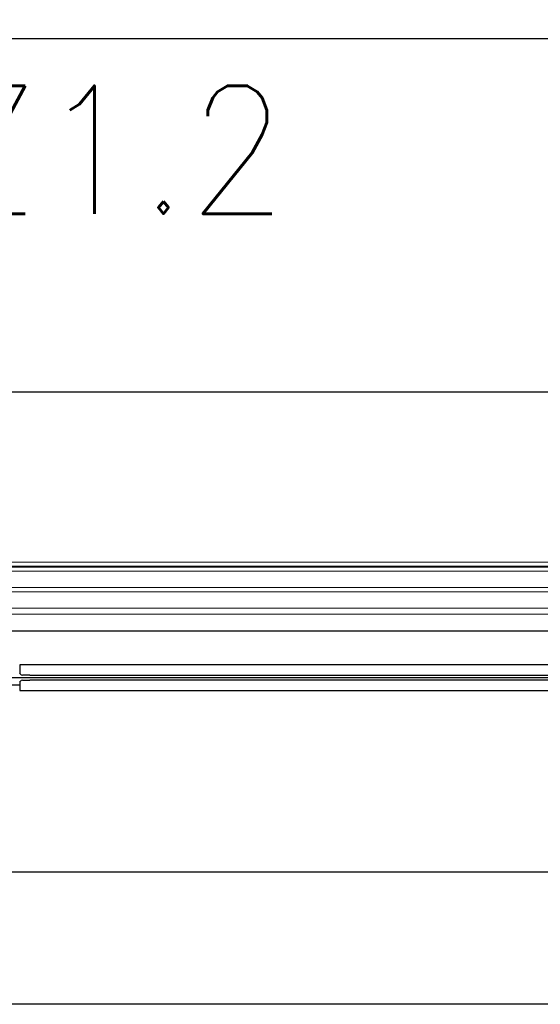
# Model space of a CAD drawing. Header units: inches. Extents: x 34737 to 291769, y 4926 to 74566.
# Tile 176 of 256: x 255424 to 255805, y 30810 to 31529. Entities that reach past the tile are written whole.
import ezdxf

# ---------------------------------------------------------------- set-up
doc = ezdxf.new("R2010")
doc.units = ezdxf.units.IN
doc.header["$LTSCALE"] = 300
for name, pattern in [('ACAD_ISO02W100', [15, 12, -3]), ('ACAD_ISO10W100', [18.5, 12, -3, 0.5, -3]), ('AM_DIN_G_W050', [13.75, 9.75, -1.5, 1, -1.5])]:
    doc.linetypes.add(name, pattern=pattern)
for name, color, linetype, lineweight in [('!_A_01_TENKÁ', 8, 'Continuous', 13), ('!_A_03_ČIARKOVANÁ', 41, 'ACAD_ISO02W100', 13), ('!_A_04_BODKOČIARKOVANÁ', 30, 'ACAD_ISO10W100', 13), ('_MB_szklo_0.15', 142, 'Continuous', 15), ('AM_7', 4, 'AM_DIN_G_W050', 25)]:
    doc.layers.add(name, color=color, linetype=linetype, lineweight=lineweight)
doc.layers.add('!_A_52_NOVÉ KCIE', color=7, linetype='Continuous', lineweight=13, true_color=0xa30000)
doc.styles.add('ROMANS', font='romans.shx', dxfattribs={"width": 0.8})

msp = doc.modelspace()

# ---------------------------------------------------------------- linework, layer by layer
at = {"layer": '!_A_01_TENKÁ', "color": 7, "lineweight": -3}
for p, q in [((255424.47, 31057.72), (255424.47, 31051.63)), ((255431.97, 31057.91), (255424.62, 31057.87)), ((258306.97, 31057.91), (255431.97, 31057.91)), ((255424.94, 31051.1), (255424.52, 31051.53)), ((255431.97, 31050.41), (255426.53, 31050.43)), ((255431.97, 31050.41), (258306.97, 31050.41)), ((255424.47, 31043.13), (255417.26, 31043.13)), ((255424.47, 31045.43), (255424.47, 31039.34)), ((255424.49, 31045.5), (255424.49, 31045.5)), ((255424.52, 31045.54), (255424.94, 31045.96)), ((255426.53, 31046.63), (255431.97, 31046.66)), ((258306.97, 31046.66), (255431.97, 31046.66)), ((255424.62, 31039.19), (255431.97, 31039.16)), ((255431.97, 31039.16), (258306.97, 31039.16))]:
    msp.add_line(p, q, dxfattribs=at)
for centre, radius, start, end in [((255424.62, 31057.72), 0.15, 90.3, 179.99948), ((255424.62, 31051.63), 0.15, 180, 224.85), ((255426.54, 31052.68), 2.25, 224.85, 269.7), ((255424.62, 31045.43), 0.15, 153.99297, 180), ((255424.62, 31045.43), 0.15, 135.15, 151.67212), ((255426.54, 31044.38), 2.25, 90.3, 135.15), ((255424.62, 31039.34), 0.15, 180, 269.69999)]:
    msp.add_arc(centre, radius, start, end, dxfattribs=at)
for points in [[(255424.94, 31051.11), (255424.94, 31051.11), (255424.94, 31051.1), (255424.94, 31051.1)], [(255424.94, 31045.95), (255424.94, 31045.96), (255424.94, 31045.96), (255424.94, 31045.96)]]:
    msp.add_open_spline(points, degree=3, dxfattribs=at)
at = {"layer": '!_A_03_ČIARKOVANÁ', "color": 7, "lineweight": -3}
msp.add_lwpolyline([(249296.38, 31082.78), (261523.63, 31082.78)], dxfattribs=at)
at = {"layer": '!_A_04_BODKOČIARKOVANÁ', "color": 7, "lineweight": -3}
msp.add_lwpolyline([(261699.88, 32828.78), (261699.88, 30906.53), (249285.13, 30906.53)], dxfattribs=at)
at = {"layer": '!_A_52_NOVÉ KCIE', "color": 7, "lineweight": -3}
msp.add_lwpolyline([(254314.63, 31257.32), (256564.63, 31257.32), (256564.63, 31515.32), (254314.63, 31515.32)], close=True, dxfattribs=at)
msp.add_lwpolyline([(261771.8, 30809.93), (249557.28, 30809.93), (249405.73, 30961.47)], dxfattribs=at)
at = {"layer": '_MB_szklo_0.15'}
for points in [[(256094.38, 31129.88), (255405.88, 31129.88), (255405.88, 31132.88), (256094.38, 31132.88)], [(256094.38, 31129.31), (255405.88, 31129.31), (255405.88, 31129.88), (256094.38, 31129.88)], [(256094.38, 31126.31), (255405.88, 31126.31), (255405.88, 31129.31), (256094.38, 31129.31)], [(256094.38, 31111.31), (255405.88, 31111.31), (255405.88, 31114.31), (256094.38, 31114.31)], [(256094.38, 31094.81), (255405.88, 31094.81), (255405.88, 31099.31), (256094.38, 31099.31)]]:
    msp.add_lwpolyline(points, dxfattribs=at)
at = {"layer": 'AM_7', "color": 7, "lineweight": -3}
msp.add_line((258306.97, 31048.53), (255414.2, 31048.53), dxfattribs=at)

# ---------------------------------------------------------------- texts
at = {"lineweight": -3, "style": 'ROMANS', "width": 0.9}
msp.add_text('Ž1.2', height=93.41, dxfattribs=at).set_placement((255367.33, 31387.47))

doc.saveas('drawing.dxf')
